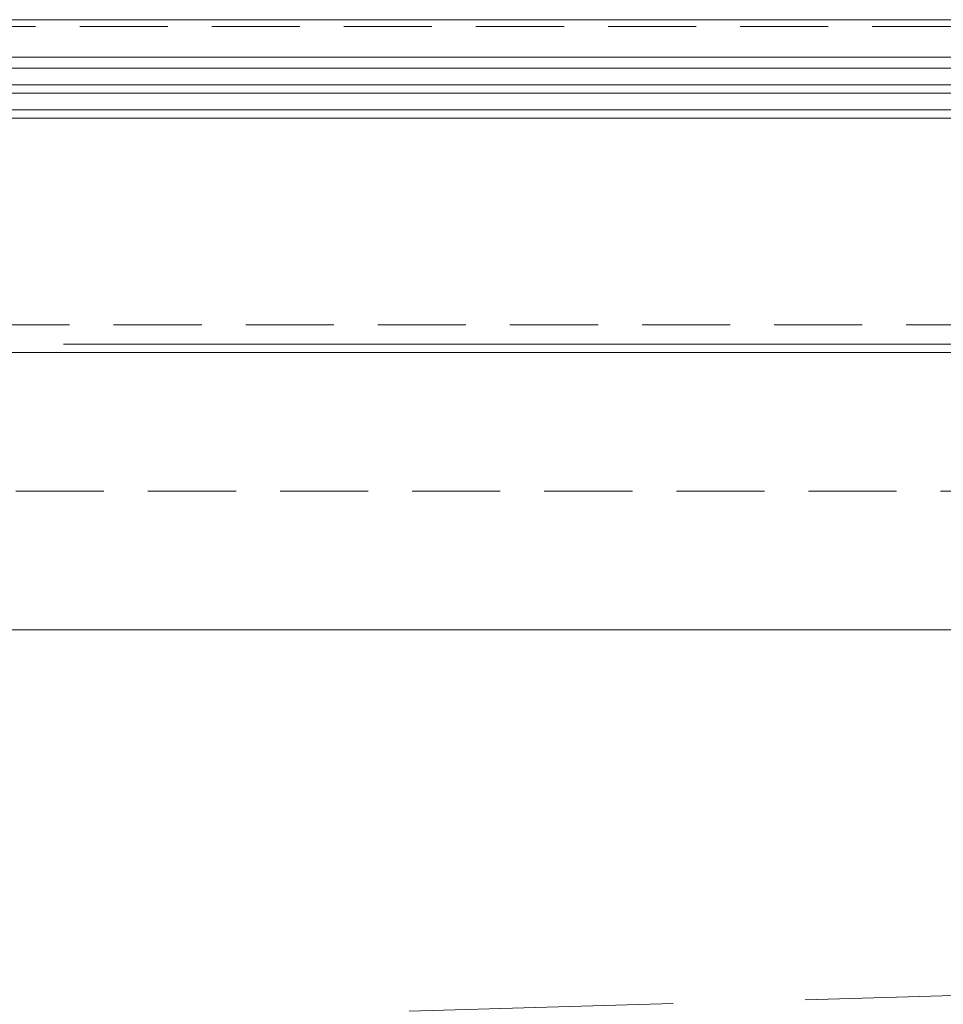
# Model space of a CAD drawing. Header units: millimetres. Extents: x 144573 to 336993, y 74252 to 247042.
# Tile 218 of 256: x 163161 to 163827, y 197585 to 198295. Entities that reach past the tile are written whole.
import ezdxf

# ---------------------------------------------------------------- set-up
doc = ezdxf.new("R2010")
doc.units = ezdxf.units.MM
doc.linetypes.add('ČÁRKOVANÁ', pattern=[19.05, 12.7, -6.35])
for name, color, linetype, lineweight in [('FASÁDA DETAILNÍ', 255, 'Continuous', 0), ('NOVA', 255, 'Continuous', 0), ('TENKA', 255, 'Continuous', 0)]:
    doc.layers.add(name, color=color, linetype=linetype, lineweight=lineweight)

msp = doc.modelspace()

# ---------------------------------------------------------------- linework, layer by layer
at = {"layer": 'FASÁDA DETAILNÍ'}
for p, q in [((160251.48, 198268.259), (163406.98, 198268.259)), ((163406.98, 198268.259), (164468.98, 198268.259)), ((163406.98, 198260.259), (160264.518, 198260.259)), ((164468.98, 198260.259), (163406.98, 198260.259)), ((160264.518, 198248.259), (163406.98, 198248.259)), ((163406.98, 198242.259), (160264.518, 198242.259)), ((163406.98, 198248.259), (164468.98, 198248.259)), ((164468.98, 198242.259), (163406.98, 198242.259)), ((160264.518, 198230.259), (163406.98, 198230.259)), ((163406.98, 198230.259), (164468.98, 198230.259)), ((163406.98, 198224.259), (160251.479, 198224.259)), ((164468.98, 198224.259), (163406.98, 198224.259))]:
    msp.add_line(p, q, dxfattribs=at)
for points in [[(173301.48, 174615.259), (146721.48, 174615.259), (146721.48, 198295.259), (173301.48, 198295.259)], [(173061.48, 174855.259), (146961.48, 174855.259), (146961.48, 198055.259), (173061.48, 198055.259)]]:
    msp.add_lwpolyline(points, close=True, dxfattribs=at)
at = {"layer": 'FASÁDA DETAILNÍ', "linetype": 'ČÁRKOVANÁ', "ltscale": 5}
for points in [[(173296.48, 174620.259), (146726.48, 174620.259), (146726.48, 198290.259), (173296.48, 198290.259)], [(173081.48, 174835.259), (146941.48, 174835.259), (146941.48, 198075.259), (173081.48, 198075.259)], [(172961.48, 174955.259), (147061.48, 174955.259), (147061.48, 197955.259), (172961.48, 197955.259)]]:
    msp.add_lwpolyline(points, close=True, dxfattribs=at)
at = {"layer": 'FASÁDA DETAILNÍ'}
msp.add_lwpolyline([(166054.98, 198061.259), (163192.98, 198061.259)], dxfattribs=at)
at = {"layer": 'NOVA', "linetype": 'ČÁRKOVANÁ', "ltscale": 15}
msp.add_line((147161.48, 197105.259), (172861.48, 197855.259), dxfattribs=at)
at = {"layer": 'NOVA'}
msp.add_line((166568.98, 197855.259), (161853.98, 197855.26), dxfattribs=at)
at = {"layer": 'TENKA', "linetype": 'ČÁRKOVANÁ', "ltscale": 7}
msp.add_lwpolyline([(147718.98, 197855.259), (172861.48, 197855.259), (172861.48, 175055.259), (147718.98, 175055.259)], close=True, dxfattribs=at)

doc.saveas('drawing.dxf')
